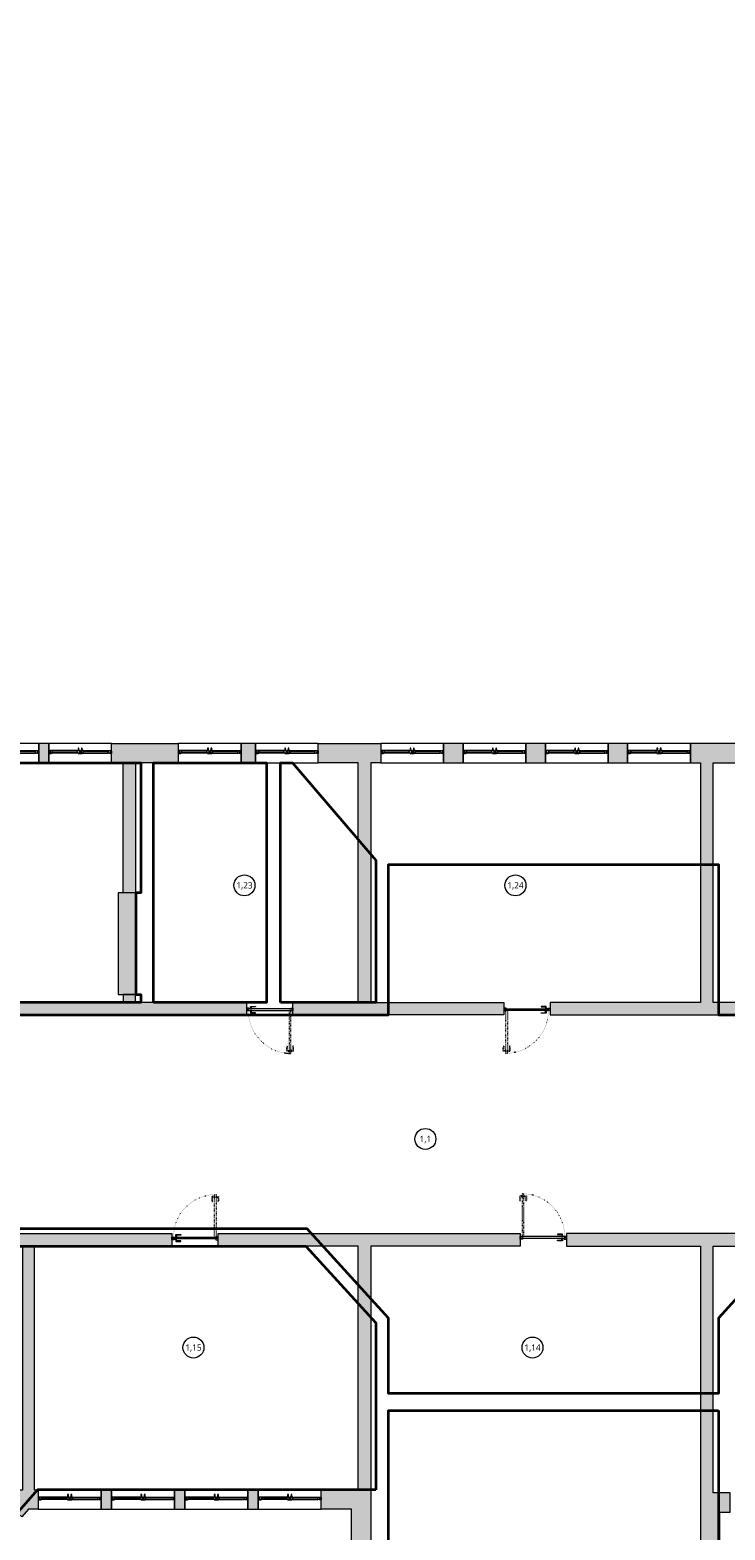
# Model space of a CAD drawing. Header units: millimetres. Extents: x -221 to 149158, y -114258 to 0.
# Tile 154 of 219: x 96853 to 98511, y -54847 to -51272. Entities that reach past the tile are written whole.
import ezdxf
from ezdxf.enums import TextEntityAlignment as Align

# ---------------------------------------------------------------- set-up
doc = ezdxf.new("R2010")
doc.units = ezdxf.units.MM
doc.linetypes.add('ACAD_ISO03W100', pattern=[30, 12, -18])
doc.linetypes.add('ACAD_ISO07W100', pattern=[3, 0, -3])
doc.layers.get('0').update_dxf_attribs({"lineweight": 0})
doc.layers.add('A-przekrycieram.ART', color=7, linetype='Continuous', lineweight=0, true_color=0xffffff)
for name, color, linetype, lineweight in [('opis..KF', 250, 'Continuous', 15), ('powierzchnie', 21, 'Continuous', 50), ('stolarka_arch', 250, 'Continuous', 5), ('wymiar..KF', 12, 'Continuous', 5), ('wypełnienie istn..KF', 250, 'Continuous', 0), ('ściany ist..KF', 61, 'Continuous', 5)]:
    doc.layers.add(name, color=color, linetype=linetype, lineweight=lineweight)
doc.styles.add('ARCH', font='segoeuil.ttf')
doc.styles.add('DIM', font='simplex.shx', dxfattribs={"width": 0.6})
doc.dimstyles.new('100-STD', dxfattribs={"dimscale": 10, "dimtxt": 1.3, "dimasz": 0.15, "dimexe": 5, "dimexo": 10, "dimgap": 0.4, "dimtad": 1, "dimdec": 1, "dimrnd": 0.5, "dimdsep": 46, "dimtxsty": 'DIM', "dimblk": 'KR21', "dimcen": 1, "dimdle": 10, "dimse1": 1, "dimse2": 1, "dimclrd": 256, "dimclre": 256, "dimclrt": 256, "dimadec": 0, "dimazin": 0, "dimtfac": 1, "dimtdec": 1, "dimtmove": 2, "dimatfit": 3, "dimldrblk": 'KR21', "dimfxl": 1, "dimtvp": 5.6, "dimtolj": 1, "dimtzin": 2, "dimarcsym": 0})

# ---------------------------------------------------------------- blocks, each defined once
blk = doc.blocks.new('KR21')
at = {"ltscale": 100}
blk.add_line((0, -5), (0, 5), dxfattribs=at)
at = {"ltscale": 100, "const_width": 0.84}
blk.add_lwpolyline([(-2.5, -2.5), (2.6, 2.6)], dxfattribs=at)
blk = doc.blocks.new('*D582')
at = {"layer": 'Defpoints', "color": 0, "linetype": 'ByBlock', "transparency": 16777216}
for p in [(0, -54123.3), (135331.4, -54123.3), (135533.8, -54575.5)]:
    blk.add_point(p, dxfattribs=at)
at = {"layer": 'wymiar..KF', "linetype": 'Continuous', "lineweight": -2, "transparency": 16777216}
blk.add_line((135331.4, -54574), (135331.4, -54124.8), dxfattribs=at)
at = {"layer": 'wymiar..KF', "linetype": 'ByBlock', "lineweight": -2, "transparency": 16777216, "xscale": 1.5, "yscale": 1.5, "zscale": 1.5}
for p, rotation in [((135331.4, -54123.3), 90), ((135331.4, -54575.5), 270)]:
    blk.add_blockref('KR21', p, dxfattribs=dict(at, rotation=rotation))
at = {"layer": 'wymiar..KF', "linetype": 'ByBlock', "transparency": 16777216, "insert": (135320.9, -54349.4), "char_height": 13, "attachment_point": 5, "rotation": 90, "style": 'DIM'}
blk.add_mtext('\\A1;452', dxfattribs=at)
blk = doc.blocks.new('*D583')
at = {"layer": 'Defpoints', "color": 0, "linetype": 'ByBlock', "transparency": 16777216}
for p in [(-202.4, -53646.3), (135612.3, -53646.3), (0, -54123.3)]:
    blk.add_point(p, dxfattribs=at)
at = {"layer": 'wymiar..KF', "linetype": 'Continuous', "lineweight": -2, "transparency": 16777216}
blk.add_line((-202.4, -54121.8), (-202.4, -53647.8), dxfattribs=at)
at = {"layer": 'wymiar..KF', "linetype": 'ByBlock', "lineweight": -2, "transparency": 16777216, "xscale": 1.5, "yscale": 1.5, "zscale": 1.5}
for p, rotation in [((-202.4, -53646.3), 90), ((-202.4, -54123.3), 270)]:
    blk.add_blockref('KR21', p, dxfattribs=dict(at, rotation=rotation))
at = {"layer": 'wymiar..KF', "linetype": 'ByBlock', "transparency": 16777216, "insert": (-212.9, -53884.8), "char_height": 13, "attachment_point": 5, "rotation": 90, "style": 'DIM'}
blk.add_mtext('\\A1;477', dxfattribs=at)
blk = doc.blocks.new('*D916')
at = {"layer": 'Defpoints', "color": 0, "linetype": 'ByBlock', "lineweight": 40, "transparency": 16777216}
for p in [(0, -51958.3), (46.3, -52014.3), (109348.9, -52014.3)]:
    blk.add_point(p, dxfattribs=at)
at = {"layer": 'wymiar..KF', "linetype": 'Continuous', "lineweight": -2, "transparency": 16777216}
blk.add_line((46.3, -51959.8), (46.3, -52012.8), dxfattribs=at)
at = {"layer": 'wymiar..KF', "linetype": 'ByBlock', "lineweight": -2, "transparency": 16777216, "xscale": 1.5, "yscale": 1.5, "zscale": 1.5}
for p, rotation in [((46.3, -51958.3), 90), ((46.3, -52014.3), 270)]:
    blk.add_blockref('KR21', p, dxfattribs=dict(at, rotation=rotation))
at = {"layer": 'wymiar..KF', "linetype": 'ByBlock', "transparency": 16777216, "insert": (35.8, -51986.3), "char_height": 13, "attachment_point": 5, "rotation": 90, "style": 'DIM'}
blk.add_mtext('\\A1;56', dxfattribs=at)
blk = doc.blocks.new('*U998')
at = {"layer": 'stolarka_arch', "lineweight": 0}
blk.add_lwpolyline([(0, 0), (150, 0), (150, -46), (0, -46)], close=True, dxfattribs=at)
at = {"layer": 'stolarka_arch'}
for points in [[(0, -22), (6, -22), (6, -23), (3, -23), (3, -28), (0, -28)], [(3, -23), (8, -23), (8, -29), (2, -29), (2, -28), (3, -28)], [(8, -26), (68, -26), (68, -23), (8, -23)], [(8, -26), (68, -26), (68, -29), (8, -29)], [(73, -23), (68, -23), (68, -29), (74, -29), (74, -28), (73, -28)], [(73, -30), (69, -30), (69, -29), (73, -29)], [(70, -22), (80, -22), (80, -23), (77, -23), (77, -28), (73, -28), (73, -23), (70, -23)], [(72, -35), (70, -35), (70, -30), (72, -30)], [(77, -23), (82, -23), (82, -29), (76, -29), (76, -28), (77, -28)], [(81, -30), (77, -30), (77, -29), (81, -29)], [(80, -35), (78, -35), (78, -30), (80, -30)], [(142, -26), (82, -26), (82, -23), (142, -23)], [(142, -26), (82, -26), (82, -29), (142, -29)], [(147, -23), (142, -23), (142, -29), (148, -29), (148, -28), (147, -28)], [(150, -22), (144, -22), (144, -23), (147, -23), (147, -28), (150, -28)]]:
    blk.add_lwpolyline(points, close=True, dxfattribs=at)
blk = doc.blocks.new('*U650')
at = {"layer": 'stolarka_arch', "linetype": 'ACAD_ISO03W100', "lineweight": 0, "ltscale": 0.1}
for points in [[(3.5, 97), (-1.5, 97), (-1.5, 85), (-0.5, 85), (-0.5, 95), (3.5, 95)], [(3.5, 98), (3.5, 94), (4.5, 94), (4.5, 98)], [(4.5, 102), (4.5, 0), (8.5, 0), (8.5, 102)], [(9.5, 98), (9.5, 94), (8.5, 94), (8.5, 98)], [(9.5, 97), (14.5, 97), (14.5, 85), (13.5, 85), (13.5, 95), (9.5, 95)]]:
    blk.add_lwpolyline(points, close=True, dxfattribs=at)
at = {"layer": 'stolarka_arch'}
for points in [[(5, -4), (5, -6), (0, -6), (0, 0), (4, 0), (4, -4), (5, -4)], [(106, 0), (4, 0), (4, -4), (106, -4)], [(101, 1), (101, 6), (89, 6), (89, 5), (99, 5), (99, 1)], [(102, 1), (98, 1), (98, 0), (102, 0)], [(105, -4), (105, -6), (110, -6), (110, 0), (106, 0), (106, -4), (105, -4)], [(101, -5), (101, -10), (89, -10), (89, -9), (99, -9), (99, -5)], [(102, -5), (98, -5), (98, -4), (102, -4)]]:
    blk.add_lwpolyline(points, close=True, dxfattribs=at)
blk.add_circle((4, 0.5), 0.5, dxfattribs=at)
at = {"layer": 'stolarka_arch', "linetype": 'ACAD_ISO07W100', "lineweight": 0, "ltscale": 0.5}
blk.add_arc((4, 0), 102, 0, 89.6506, dxfattribs=at)
blk = doc.blocks.new('*U1061')
at = {"layer": 'stolarka_arch', "lineweight": 0}
blk.add_lwpolyline([(0, 0), (150, 0), (150, -46), (0, -46)], close=True, dxfattribs=at)
at = {"layer": 'stolarka_arch'}
for points in [[(0, -22), (6, -22), (6, -23), (3, -23), (3, -28), (0, -28)], [(3, -23), (8, -23), (8, -29), (2, -29), (2, -28), (3, -28)], [(8, -26), (68, -26), (68, -23), (8, -23)], [(8, -26), (68, -26), (68, -29), (8, -29)], [(73, -23), (68, -23), (68, -29), (74, -29), (74, -28), (73, -28)], [(73, -30), (69, -30), (69, -29), (73, -29)], [(70, -22), (80, -22), (80, -23), (77, -23), (77, -28), (73, -28), (73, -23), (70, -23)], [(72, -35), (70, -35), (70, -30), (72, -30)], [(77, -23), (82, -23), (82, -29), (76, -29), (76, -28), (77, -28)], [(81, -30), (77, -30), (77, -29), (81, -29)], [(80, -35), (78, -35), (78, -30), (80, -30)], [(142, -26), (82, -26), (82, -23), (142, -23)], [(142, -26), (82, -26), (82, -29), (142, -29)], [(147, -23), (142, -23), (142, -29), (148, -29), (148, -28), (147, -28)], [(150, -22), (144, -22), (144, -23), (147, -23), (147, -28), (150, -28)]]:
    blk.add_lwpolyline(points, close=True, dxfattribs=at)
blk = doc.blocks.new('*U999')
at = {"layer": 'stolarka_arch', "lineweight": 0}
blk.add_lwpolyline([(0, 0), (150, 0), (150, -46), (0, -46)], close=True, dxfattribs=at)
at = {"layer": 'stolarka_arch'}
for points in [[(0, -22), (6, -22), (6, -23), (3, -23), (3, -28), (0, -28)], [(3, -23), (8, -23), (8, -29), (2, -29), (2, -28), (3, -28)], [(8, -26), (68, -26), (68, -23), (8, -23)], [(8, -26), (68, -26), (68, -29), (8, -29)], [(73, -23), (68, -23), (68, -29), (74, -29), (74, -28), (73, -28)], [(73, -30), (69, -30), (69, -29), (73, -29)], [(70, -22), (80, -22), (80, -23), (77, -23), (77, -28), (73, -28), (73, -23), (70, -23)], [(72, -35), (70, -35), (70, -30), (72, -30)], [(77, -23), (82, -23), (82, -29), (76, -29), (76, -28), (77, -28)], [(81, -30), (77, -30), (77, -29), (81, -29)], [(80, -35), (78, -35), (78, -30), (80, -30)], [(142, -26), (82, -26), (82, -23), (142, -23)], [(142, -26), (82, -26), (82, -29), (142, -29)], [(147, -23), (142, -23), (142, -29), (148, -29), (148, -28), (147, -28)], [(150, -22), (144, -22), (144, -23), (147, -23), (147, -28), (150, -28)]]:
    blk.add_lwpolyline(points, close=True, dxfattribs=at)
blk = doc.blocks.new('*U985')
at = {"layer": 'stolarka_arch', "lineweight": 0}
blk.add_lwpolyline([(0, 0), (150, 0), (150, -46), (0, -46)], close=True, dxfattribs=at)
at = {"layer": 'stolarka_arch'}
for points in [[(0, -22), (6, -22), (6, -23), (3, -23), (3, -28), (0, -28)], [(3, -23), (8, -23), (8, -29), (2, -29), (2, -28), (3, -28)], [(8, -26), (68, -26), (68, -23), (8, -23)], [(8, -26), (68, -26), (68, -29), (8, -29)], [(73, -23), (68, -23), (68, -29), (74, -29), (74, -28), (73, -28)], [(73, -30), (69, -30), (69, -29), (73, -29)], [(70, -22), (80, -22), (80, -23), (77, -23), (77, -28), (73, -28), (73, -23), (70, -23)], [(72, -35), (70, -35), (70, -30), (72, -30)], [(77, -23), (82, -23), (82, -29), (76, -29), (76, -28), (77, -28)], [(81, -30), (77, -30), (77, -29), (81, -29)], [(80, -35), (78, -35), (78, -30), (80, -30)], [(142, -26), (82, -26), (82, -23), (142, -23)], [(142, -26), (82, -26), (82, -29), (142, -29)], [(147, -23), (142, -23), (142, -29), (148, -29), (148, -28), (147, -28)], [(150, -22), (144, -22), (144, -23), (147, -23), (147, -28), (150, -28)]]:
    blk.add_lwpolyline(points, close=True, dxfattribs=at)
blk = doc.blocks.new('nr pom')
at = {"layer": 'opis..KF', "lineweight": 20}
blk.add_circle((0, 0), 25, dxfattribs=at)
at = {"layer": 'opis..KF', "style": 'ARCH'}
blk.add_attdef('00', text='', height=15, dxfattribs=at).set_placement((0, 0), align=Align.MIDDLE_CENTER)
blk = doc.blocks.new('*U1674')
at = {"layer": 'A-przekrycieram.ART'}
h = blk.add_hatch(color=256, dxfattribs=at)
h.dxf.hatch_style = 1
h.paths.add_polyline_path([(0, 4200), (5940, 4200), (5940, 0), (0, 0)])
h.paths.add_polyline_path([(200, 4100), (5840, 4100), (5840, 100), (200, 100)], flags=16)

msp = doc.modelspace()

# ---------------------------------------------------------------- hatches: boundary and pattern name
at = {"layer": 'wypełnienie istn..KF', "true_color": 0xc8c8c8}
h = msp.add_hatch(color=9, dxfattribs=at)
h.dxf.hatch_style = 1
h.paths.add_polyline_path([(95819.07, -51363.29), (94793.07, -51363.29), (94793.07, -52196.19), (94839.07, -52196.19), (94839.07, -52000.29), (94943.07, -52000.29), (94943.07, -51970.29), (94943.07, -51959.29), (94839.07, -51959.29), (94839.07, -51409.29), (95773.07, -51409.29), (95773.07, -51970.29), (95566.62, -51970.29), (95566.62, -52000.29), (95773.07, -52000.29), (95773.07, -52152.78), (95819.07, -52152.78)])
h.paths.add_polyline_path([(95566.62, -51958.27), (95363.62, -51958.27), (95363.62, -52014.27), (95566.62, -52014.27)], flags=17)
h.paths.add_polyline_path([(95363.62, -51970.29), (95063.03, -51970.29), (95063.03, -52000.29), (95174.91, -52000.29), (95174.91, -52256.82), (95204.91, -52256.82), (95204.91, -52000.29), (95363.62, -52000.29)])
h.paths.add_polyline_path([(94953.04, -51970.29), (94943.07, -51970.29), (94943.07, -52000.29), (94953.04, -52000.29)], flags=17)
h.paths.add_polyline_path([(94839.07, -52346.19), (94793.07, -52346.19), (94793.07, -52367.67), (94839.07, -52367.67)])
h.paths.add_polyline_path([(94839.07, -52517.67), (94793.07, -52517.67), (94793.07, -52539.15), (94839.07, -52539.15)])
h.paths.add_polyline_path([(94839.07, -52689.15), (94793.07, -52689.15), (94793.07, -52710.63), (94839.07, -52710.63)])
h.paths.add_polyline_path([(94839.07, -52860.63), (94793.07, -52860.63), (94793.07, -52882.1), (94839.07, -52882.1)])
h.paths.add_polyline_path([(94839.07, -53032.1), (94793.07, -53032.1), (94793.07, -53053.58), (94839.07, -53053.58)])
h.paths.add_polyline_path([(94839.07, -53203.58), (94793.07, -53203.58), (94793.07, -53225.06), (94839.07, -53225.06)])
h.paths.add_polyline_path([(94839.07, -53375.06), (94793.07, -53375.06), (94793.07, -53396.54), (94839.07, -53396.54)])
h.paths.add_polyline_path([(94839.07, -53546.54), (94793.07, -53546.54), (94793.07, -53646.29), (94871.35, -53646.29), (94871.35, -53664.91), (94917.35, -53664.91), (94917.35, -53600.29), (94839.07, -53600.29)])
h.paths.add_polyline_path([(95204.91, -53589.29), (95174.91, -53589.29), (95174.91, -53619.29), (95204.91, -53619.29)])
h.paths.add_polyline_path([(95379.17, -54140.29), (94917.35, -54140.29), (94917.35, -54103.29), (94871.35, -54103.29), (94871.35, -54123.29), (94792.89, -54123.29), (94792.89, -54575.52), (95015.63, -54797.35), (95165.58, -54797.35), (95165.58, -54751.35), (95034.63, -54751.35), (94838.89, -54556.41), (94838.89, -54170.3), (95379.17, -54170.3)])
h.paths.add_polyline_path([(95081.07, -54276.32), (94969.07, -54276.32), (94969.07, -54317.32), (95081.07, -54317.32)], flags=17)
h.paths.add_polyline_path([(95419.38, -54751.35), (95315.58, -54751.35), (95315.58, -54797.35), (95419.38, -54797.35)])
h.paths.add_polyline_path([(95797.5, -54751.32), (95776.89, -54751.32), (95776.89, -54170.3), (96189.72, -54170.3), (96189.72, -54140.29), (95489.17, -54140.29), (95489.17, -54170.3), (95746.89, -54170.3), (95746.92, -54751.32), (95569.38, -54751.32), (95569.38, -54797.32), (95797.5, -54797.32)])
h.paths.add_polyline_path([(95855.41, -54179.3), (95814.91, -54179.3), (95814.91, -54323.3), (95855.41, -54323.3)], flags=17)
h.paths.add_polyline_path([(95972.61, -54751.31), (95947.5, -54751.31), (95947.5, -54797.31), (95972.61, -54797.31)], flags=17)
h.paths.add_polyline_path([(96147.72, -54751.31), (96122.61, -54751.31), (96122.61, -54797.31), (96147.72, -54797.31)], flags=17)
h.paths.add_polyline_path([(96322.83, -54751.3), (96297.72, -54751.3), (96297.72, -54797.3), (96322.83, -54797.3)])
h.paths.add_polyline_path([(96530.27, -54751.29), (96523.96, -54751.59), (96523.96, -54453.3), (96568.41, -54453.3), (96568.41, -54276), (96523.96, -54276), (96523.96, -54179.3), (96496.96, -54179.3), (96496.96, -54751.29), (96472.83, -54751.3), (96472.83, -54797.68), (96508.57, -54797.29), (96520.04, -54811.21), (96555.39, -54782.02)])
h.paths.add_polyline_path([(96733.72, -54927.58), (96699.25, -54897.02), (96673.91, -54925.61), (96650.9, -54897.69), (96615.43, -54926.97), (96672.63, -54996.39)])
h.paths.add_polyline_path([(96872.43, -54751.27), (96862.71, -54751.27), (96862.68, -54170.3), (97191.57, -54170.3), (97191.57, -54140.29), (96808.29, -54140.29), (96808.29, -54170.3), (96835.68, -54170.3), (96835.68, -54751.28), (96828.47, -54751.28), (96798.79, -54784.76), (96833.26, -54815.36), (96849.16, -54797.28), (96872.43, -54797.27)])
h.paths.add_polyline_path([(97047.54, -54751.27), (97022.43, -54751.27), (97022.43, -54797.27), (97047.54, -54797.27)], flags=17)
h.paths.add_polyline_path([(97222.64, -54751.26), (97197.54, -54751.26), (97197.54, -54797.26), (97222.64, -54797.26)])
h.paths.add_polyline_path([(97397.75, -54751.25), (97372.64, -54751.25), (97372.64, -54797.25), (97397.75, -54797.25)], flags=17)
h.paths.add_polyline_path([(97665.99, -54170.3), (98022.84, -54170.3), (98022.84, -54140.29), (98020.65, -54140.29), (97301.57, -54140.29), (97301.57, -54170.3), (97635.99, -54170.3), (97635.99, -54751.25), (97547.75, -54751.25), (97547.75, -54797.25), (97619.99, -54797.24), (97619.99, -54924.3), (97689.99, -54924.3), (97689.99, -54878.3), (97665.99, -54878.3)])
h.paths.add_polyline_path([(97886.32, -54878.3), (97839.99, -54878.3), (97839.99, -54924.3), (97886.32, -54924.3)], flags=17)
h.paths.add_polyline_path([(98082.65, -54878.3), (98036.32, -54878.3), (98036.32, -54924.3), (98082.65, -54924.3)])
h.paths.add_polyline_path([(98278.98, -54878.3), (98232.65, -54878.3), (98232.65, -54924.3), (98278.98, -54924.3)], flags=17)
h.paths.add_polyline_path([(98499.1, -54804.3), (98523.75, -54804.3), (98523.75, -54758.3), (98483.37, -54758.3), (98483.37, -54170.3), (98763.13, -54170.3), (98763.13, -54140.29), (98132.84, -54140.29), (98132.84, -54170.3), (98452.99, -54170.3), (98452.99, -54878.3), (98428.99, -54878.3), (98428.99, -54924.3), (98498.99, -54924.3)])
h.paths.add_polyline_path([(98698.86, -54758.3), (98673.75, -54758.3), (98673.75, -54804.3), (98698.86, -54804.3)], flags=17)
h.paths.add_polyline_path([(98873.97, -54758.31), (98848.86, -54758.31), (98848.86, -54804.31), (98873.97, -54804.31)])
h.paths.add_polyline_path([(99049.07, -54758.32), (99023.97, -54758.32), (99023.97, -54804.32), (99049.07, -54804.32)], flags=17)
h.paths.add_polyline_path([(99261.68, -54758.3), (99255.37, -54758.3), (99255.37, -54170.3), (99311.37, -54170.3), (99311.37, -54140.29), (98873.13, -54140.29), (98873.13, -54170.3), (99228.37, -54170.3), (99228.37, -54758.31), (99199.07, -54758.32), (99199.07, -54804.32), (99241.01, -54804.32), (99256.75, -54822.07), (99291.3, -54791.7)])
h.paths.add_polyline_path([(99474.65, -54933.92), (99439.18, -54904.63), (99416.17, -54932.55), (99390.83, -54903.96), (99356.41, -54934.48), (99417.45, -55003.33)])
h.paths.add_polyline_path([(99724.54, -54758.3), (99594.09, -54758.3), (99594.09, -54170.3), (99951.32, -54170.3), (99951.32, -54140.29), (99421.4, -54140.29), (99421.4, -54170.3), (99567.09, -54170.3), (99567.09, -54758.3), (99559.76, -54758.3), (99534.57, -54788.86), (99570.04, -54818.15), (99581.46, -54804.3), (99724.54, -54804.3)])
h.paths.add_polyline_path([(99977.45, -54758.3), (99874.54, -54758.3), (99874.54, -54804.3), (99977.45, -54804.3)])
h.paths.add_polyline_path([(100224.61, -54758.3), (100127.45, -54758.3), (100127.45, -54804.3), (100224.61, -54804.3)], flags=17)
h.paths.add_polyline_path([(100466.02, -54758.3), (100374.61, -54758.3), (100374.61, -54804.3), (100466.02, -54804.3)], flags=17)
h.paths.add_polyline_path([(100804.82, -54758.3), (100686.95, -54758.3), (100686.95, -54170.29), (100726.39, -54170.3), (100726.39, -54140.29), (100061.38, -54140.29), (100061.38, -54170.3), (100669.09, -54170.3), (100669.09, -54758.3), (100616.02, -54758.3), (100616.02, -54804.3), (100804.82, -54804.3)])
h.paths.add_polyline_path([(101259.95, -54582.38), (101259.95, -54123.81), (101169.95, -54123.81), (101169.95, -54110.8), (101123.95, -54110.8), (101123.95, -54140.29), (100963.95, -54140.29), (100963.95, -54170.3), (101213.95, -54169.81), (101213.95, -54563.29), (101018.44, -54758.3), (100954.82, -54758.3), (100954.82, -54804.3), (101037.46, -54804.3)])
h.paths.add_polyline_path([(100963.95, -54131.79), (100852.95, -54131.79), (100852.95, -54140.29), (100852.95, -54172.29), (100963.95, -54172.29), (100963.95, -54170.3)])
h.paths.add_polyline_path([(100852.95, -54140.29), (100836.39, -54140.29), (100836.39, -54170.3), (100852.95, -54170.3)])
h.paths.add_polyline_path([(101257.95, -53585.69), (101211.95, -53585.69), (101211.95, -53609.29), (100429.95, -53609.29), (100429.95, -53386.18), (100399.95, -53386.18), (100399.95, -53649.29), (101123.95, -53649.29), (101123.95, -53672.42), (101169.95, -53672.42), (101169.95, -53655.29), (101257.95, -53655.29)])
h.paths.add_polyline_path([(99886.95, -53589.29), (99856.95, -53589.29), (99856.95, -53619.29), (99886.95, -53619.29)])
h.paths.add_polyline_path([(101257.95, -53209.01), (101211.95, -53209.01), (101211.95, -53257.37), (101257.95, -53257.37)], flags=17)
h.paths.add_polyline_path([(101257.95, -53407.37), (101211.95, -53407.37), (101211.95, -53435.69), (101257.95, -53435.69)], flags=17)
h.paths.add_polyline_path([(101257.95, -52987.29), (101045.95, -52987.29), (101045.95, -52930.84), (100999.95, -52930.84), (100999.95, -53003.29), (100434.45, -53003.29), (100434.45, -53010.79), (100399.95, -53010.79), (100399.95, -53276.18), (100429.95, -53276.18), (100429.95, -53033.29), (101211.95, -53033.29), (101211.95, -53059.01), (101257.95, -53059.01)])
h.paths.add_polyline_path([(100434.45, -52804.79), (100393.95, -52804.79), (100393.95, -53010.79), (100434.45, -53010.79)])
h.paths.add_polyline_path([(100429.95, -52678.78), (100399.95, -52678.78), (100399.95, -52804.79), (100429.95, -52804.79)])
h.paths.add_polyline_path([(101045.95, -52755.84), (100999.95, -52755.84), (100999.95, -52780.84), (101045.95, -52780.84)])
h.paths.add_polyline_path([(101045.95, -52580.84), (100999.95, -52580.84), (100999.95, -52605.84), (101045.95, -52605.84)])
h.paths.add_polyline_path([(101045.95, -52351.74), (100999.95, -52351.74), (100999.95, -52355.37), (100429.95, -52355.37), (100429.95, -52242.79), (100420.45, -52242.79), (100420.45, -52201.29), (100429.95, -52201.29), (100429.95, -51833.89), (100399.95, -51833.89), (100399.95, -52568.78), (100429.95, -52568.78), (100429.95, -52376.79), (100999.95, -52376.79), (100999.95, -52430.84), (101045.95, -52430.84)])
h.paths.add_polyline_path([(100565.45, -52201.29), (100420.45, -52201.29), (100420.45, -52242.79), (100565.45, -52242.79)], flags=17)
h.paths.add_polyline_path([(101045.95, -52179.79), (100999.95, -52179.79), (100999.95, -52201.74), (101045.95, -52201.74)], flags=17)
h.paths.add_polyline_path([(101045.95, -52007.83), (100999.95, -52007.83), (100999.95, -52029.79), (101045.95, -52029.79)], flags=17)
h.paths.add_polyline_path([(101045.95, -51835.87), (100999.95, -51835.87), (100999.95, -51857.83), (101045.95, -51857.83)], flags=17)
h.paths.add_polyline_path([(101045.95, -51619.37), (100999.95, -51619.37), (100999.95, -51685.87), (101045.95, -51685.87)], flags=17)
h.paths.add_polyline_path([(101045.95, -51363.29), (99241.95, -51363.29), (99241.95, -51469.37), (99287.95, -51469.37), (99287.95, -51409.29), (99857.95, -51409.29), (99857.95, -51609.29), (99857.95, -51649.79), (99857.95, -51724.07), (99887.95, -51724.07), (99887.95, -51409.29), (100399.95, -51409.29), (100399.95, -51724.07), (100429.95, -51724.07), (100429.95, -51409.29), (100999.95, -51409.29), (100999.95, -51469.37), (101045.95, -51469.37)])
h.paths.add_polyline_path([(99554.95, -51634.79), (99287.95, -51634.79), (99287.95, -51619.37), (99241.95, -51619.37), (99241.95, -51685.87), (99287.95, -51685.87), (99287.95, -51649.79), (99554.95, -51649.79)], flags=17)
h.paths.add_polyline_path([(99857.95, -51609.29), (99773.95, -51609.29), (99773.95, -51649.79), (99857.95, -51649.79)], flags=17)
h.paths.add_polyline_path([(99666.95, -51609.29), (99554.95, -51609.29), (99554.95, -51649.79), (99666.95, -51649.79)], flags=17)
h.paths.add_polyline_path([(99287.95, -52351.74), (99241.95, -52351.74), (99241.95, -52373.7), (99287.95, -52373.7)])
h.paths.add_polyline_path([(99287.95, -52179.79), (99241.95, -52179.79), (99241.95, -52201.74), (99287.95, -52201.74)])
h.paths.add_polyline_path([(99287.95, -52007.83), (99241.95, -52007.83), (99241.95, -52029.79), (99287.95, -52029.79)])
h.paths.add_polyline_path([(99287.95, -51835.87), (99241.95, -51835.87), (99241.95, -51857.83), (99287.95, -51857.83)])
h.paths.add_polyline_path([(99923.95, -51997.29), (99887.95, -51997.29), (99883.95, -51997.29), (99883.95, -52142.29), (99923.95, -52142.29)])
h.paths.add_polyline_path([(99883.95, -51997.29), (99887.95, -51997.29), (99887.95, -51834.07), (99857.95, -51834.07), (99857.95, -52556.79), (99858.45, -52556.79), (99858.45, -52597.29), (99857.95, -52628.53), (99887.95, -52628.53), (99887.95, -52142.29), (99883.95, -52142.29)])
h.paths.add_polyline_path([(99858.45, -52556.79), (99682.45, -52556.79), (99682.45, -52597.29), (99858.45, -52597.29)])
h.paths.add_polyline_path([(99682.45, -52556.79), (99515.45, -52556.79), (99515.45, -52586.79), (99602.95, -52586.79), (99602.95, -52592.29), (99617.95, -52592.29), (99617.95, -52586.79), (99682.45, -52586.79)])
h.paths.add_polyline_path([(99515.45, -52556.79), (99338.45, -52556.79), (99338.45, -52597.29), (99515.45, -52597.29), (99515.45, -52586.79)])
h.paths.add_polyline_path([(99338.45, -52556.79), (99288.01, -52556.79), (99287.95, -52523.7), (99241.95, -52523.7), (99241.95, -52624.29), (99287.95, -52624.29), (99287.95, -52586.79), (99338.45, -52586.79)])
h.paths.add_polyline_path([(99887.95, -52738.53), (99857.95, -52738.53), (99857.95, -52781.29), (99617.95, -52781.29), (99617.95, -52702.29), (99602.95, -52702.29), (99602.95, -52781.29), (99287.95, -52781.29), (99287.95, -52774.29), (99241.95, -52774.29), (99241.95, -52804.29), (99287.95, -52804.29), (99287.95, -52796.29), (99602.95, -52796.29), (99602.95, -52799.29), (99617.95, -52799.29), (99617.95, -52796.29), (99857.95, -52796.29), (99857.95, -52841.2), (99887.95, -52841.2)])
h.paths.add_polyline_path([(99887.95, -52951.2), (99857.95, -52951.2), (99857.95, -52988.29), (99617.95, -52988.29), (99617.95, -52909.24), (99602.95, -52909.24), (99602.95, -52988.29), (99287.95, -52988.29), (99287.95, -52954.29), (99241.95, -52954.29), (99241.95, -52972.29), (99228.74, -52972.29), (99228.74, -53018.29), (99887.95, -53018.29)])
h.paths.add_polyline_path([(99078.74, -52972.29), (98982.47, -52972.29), (98982.47, -53018.29), (99046.81, -53018.29), (99046.81, -53589.29), (98758.45, -53589.29), (98758.45, -53619.29), (99076.95, -53619.29), (99076.95, -53018.29), (99078.74, -53018.29)])
h.paths.add_polyline_path([(98832.47, -52972.29), (98712.51, -52972.29), (98712.51, -53018.29), (98832.47, -53018.29)])
h.paths.add_polyline_path([(98562.51, -52972.29), (98428.99, -52972.29), (98428.99, -53018.29), (98452.99, -53018.12), (98452.99, -53589.84), (98093.8, -53589.29), (98093.8, -53619.29), (98648.45, -53619.29), (98648.45, -53589.29), (98483.37, -53589.29), (98483.37, -53018.29), (98562.51, -53018.29)])
h.paths.add_polyline_path([(97689.99, -52972.29), (97540.88, -52972.29), (97540.88, -53018.29), (97635.99, -53018.29), (97635.99, -53589.29), (97479.97, -53589.29), (97479.97, -53619.29), (97983.8, -53619.29), (97983.8, -53589.29), (97665.99, -53589.29), (97665.99, -53018.29), (97689.99, -53018.29)])
h.paths.add_polyline_path([(97886.32, -52972.29), (97839.99, -52972.29), (97839.99, -53018.29), (97886.32, -53018.29)], flags=17)
h.paths.add_polyline_path([(98082.65, -52972.29), (98036.32, -52972.29), (98036.32, -53018.29), (98082.65, -53018.29)])
h.paths.add_polyline_path([(98278.98, -52972.29), (98232.65, -52972.29), (98232.65, -53018.29), (98278.98, -53018.29)], flags=17)
h.paths.add_polyline_path([(97206.56, -52972.29), (97047.67, -52972.29), (97047.67, -53018.29), (97074.91, -53018.29), (97074.91, -53328.29), (97104.91, -53328.29), (97104.91, -53018.29), (97206.56, -53018.29)])
h.paths.add_polyline_path([(97390.88, -52972.29), (97356.56, -52972.29), (97356.56, -53018.29), (97390.88, -53018.29)])
h.paths.add_polyline_path([(97105.41, -53328.29), (97062.91, -53328.29), (97062.91, -53570.29), (97105.41, -53570.29)])
h.paths.add_polyline_path([(97369.97, -53589.29), (97104.91, -53589.29), (97104.91, -53570.29), (97074.91, -53570.29), (97074.91, -53589.29), (96681.16, -53589.29), (96681.16, -53619.29), (97369.97, -53619.29)])
h.paths.add_polyline_path([(96050.22, -52972.29), (95978.97, -52972.29), (95978.97, -53018.29), (95984.91, -53018.29), (95984.91, -53619.29), (96571.16, -53619.29), (96571.16, -53589.29), (96014.91, -53589.29), (96014.91, -53018.29), (96050.22, -53018.29)])
h.paths.add_polyline_path([(96215.15, -52972.29), (96200.22, -52972.29), (96200.22, -53018.29), (96215.15, -53018.29)], flags=17)
h.paths.add_polyline_path([(96388.49, -52972.29), (96365.15, -52972.29), (96365.15, -53018.29), (96388.49, -53018.29)], flags=17)
h.paths.add_polyline_path([(96556.94, -52972.29), (96538.49, -52972.29), (96538.49, -53018.29), (96556.94, -53018.29)], flags=17)
h.paths.add_polyline_path([(96724.33, -52972.29), (96706.94, -52972.29), (96706.94, -53018.29), (96724.33, -53018.29)])
h.paths.add_polyline_path([(96897.67, -52972.29), (96874.33, -52972.29), (96874.33, -53018.29), (96897.67, -53018.29)])
h.paths.add_polyline_path([(95819.07, -52302.78), (95773.07, -52302.78), (95773.07, -52316.08), (95819.07, -52316.08)])
h.paths.add_polyline_path([(95819.07, -52466.08), (95773.07, -52466.08), (95773.07, -52598.73), (95819.07, -52598.73)], flags=17)
h.paths.add_polyline_path([(95819.07, -52748.73), (95773.07, -52748.73), (95773.07, -52770.21), (95819.07, -52770.21)], flags=17)
h.paths.add_polyline_path([(95819.07, -52920.21), (95773.07, -52920.21), (95773.07, -52988.29), (95204.91, -52988.29), (95204.91, -52723.55), (95215.91, -52723.55), (95215.91, -52655.53), (95204.91, -52655.53), (95204.91, -52551.55), (95215.91, -52551.55), (95215.91, -52398.53), (95204.91, -52398.53), (95204.91, -52366.82), (95174.91, -52366.82), (95174.91, -53018.29), (95828.97, -53018.29), (95828.97, -52972.29), (95819.07, -52972.29)])
h.paths.add_polyline_path([(100180.95, -50910.29), (101280.95, -50910.29), (101280.95, -48483.29), (99297.95, -48483.29), (99297.95, -51363.29), (100180.95, -51363.29)])
h.paths.add_polyline_path([(100130.95, -51313.34), (99347.95, -51314.02), (99347.95, -48533.29), (101230.95, -48533.29), (101230.95, -50860.29), (100130.95, -50860.29)], flags=16)

# ---------------------------------------------------------------- linework, layer by layer
at = {"layer": 'powierzchnie', "linetype": 'ByBlock', "lineweight": 35}
for points in [[(96057.37, -53589.29), (96057.37, -53018.29), (97117.37, -53018.29), (97117.37, -53328.29), (97105.37, -53328.29), (97105.37, -53570.29), (97117.37, -53570.29), (97117.37, -53589.29), (96057.37, -53589.29)], [(97147.37, -53589.29), (97147.37, -53018.29), (97416.87, -53018.29), (97416.87, -53589.29), (97147.37, -53589.29)], [(97450.87, -53589.29), (97450.87, -53018.29), (97479.37, -53018.29), (97678.45, -53250.56), (97678.45, -53589.29), (97450.87, -53589.29)], [(95671.84, -54129.29), (95671.84, -54029.29), (95359.37, -53649.39), (95359.37, -53406.29), (95567.37, -53406.29), (95567.37, -53232.29), (95817.37, -53232.29), (95817.37, -53406.29), (96027.37, -53406.29), (96027.37, -53619.29), (97708.45, -53619.29), (97708.45, -53260.39), (98495.45, -53260.39), (98495.45, -53619.29), (99119.41, -53619.29)], [(98689.45, -54129.29), (98495.45, -54341.77), (98495.45, -54521.83), (97708.45, -54521.83), (97708.45, -54341.77), (97514.45, -54129.29), (95671.84, -54129.29)], [(97678.44, -54751.25), (96870.92, -54751.28), (96716.36, -54925.61), (96572.73, -54751.29), (95671.84, -54751.29), (95671.84, -54170.3), (96453.87, -54170.3), (96453.87, -54179.3), (96596.87, -54179.3), (96596.87, -54170.3), (97511.26, -54170.3), (97678.44, -54353.41), (97678.46, -54751.25)], [(98495.45, -54561.83), (98495.45, -54878.3), (97720.45, -54878.3), (97708.45, -54878.3), (97708.45, -54561.83), (98495.45, -54561.83)]]:
    msp.add_lwpolyline(points, dxfattribs=at)
at = {"layer": 'ściany ist..KF', "linetype": 'ByBlock'}
for points in [[(96874.33, -53018.29), (96897.67, -53018.29), (96897.67, -52972.29), (96874.33, -52972.29)], [(97356.56, -53018.29), (97390.88, -53018.29), (97390.88, -52972.29), (97356.56, -52972.29)], [(97839.99, -53018.29), (97886.32, -53018.29), (97886.32, -52972.29), (97839.99, -52972.29)], [(98036.32, -53018.29), (98082.65, -53018.29), (98082.65, -52972.29), (98036.32, -52972.29)], [(98232.65, -53018.29), (98278.98, -53018.29), (98278.98, -52972.29), (98232.65, -52972.29)], [(97062.91, -53570.29), (97105.41, -53570.29), (97105.41, -53328.29), (97062.91, -53328.29)], [(97022.43, -54797.27), (97047.54, -54797.27), (97047.54, -54751.27), (97022.43, -54751.27)], [(97197.54, -54797.26), (97222.64, -54797.26), (97222.64, -54751.26), (97197.54, -54751.26)], [(97372.64, -54797.25), (97397.75, -54797.25), (97397.75, -54751.25), (97372.64, -54751.25)]]:
    msp.add_lwpolyline(points, close=True, dxfattribs=at)
for points in [[(97074.91, -53328.29), (97074.91, -53018.29), (97047.67, -53018.29), (97047.67, -52972.29), (97206.56, -52972.29), (97206.56, -53018.29), (97104.91, -53018.29), (97104.91, -53328.29), (97074.91, -53328.29)], [(97540.88, -53018.29), (97540.88, -52972.29), (97689.99, -52972.29), (97689.99, -53018.29), (97665.99, -53018.29), (97665.99, -53589.29), (97983.8, -53589.29), (97983.8, -53619.29), (97479.97, -53619.29), (97479.97, -53589.29), (97635.99, -53589.29), (97635.99, -53018.29), (97540.88, -53018.29)], [(98093.8, -53619.29), (98648.45, -53619.29), (98648.45, -53589.29), (98483.37, -53589.29), (98483.37, -53018.29), (98562.51, -53018.29), (98562.51, -52972.29), (98428.99, -52972.29), (98428.99, -53018.29), (98452.99, -53018.12), (98452.99, -53589.84), (98093.8, -53589.29), (98093.8, -53619.29)], [(96681.16, -53619.29), (97369.97, -53619.29), (97369.97, -53589.29), (97104.91, -53589.29), (97104.91, -53570.29), (97074.91, -53570.29), (97074.91, -53589.29), (96681.16, -53589.29), (96681.16, -53619.29)], [(96833.26, -54815.36), (96798.79, -54784.76), (96828.47, -54751.28), (96835.68, -54751.28), (96835.68, -54170.3), (96808.29, -54170.3), (96808.29, -54140.29), (97191.57, -54140.29), (97191.57, -54170.3), (96862.68, -54170.3), (96862.71, -54751.27), (96872.43, -54751.27), (96872.43, -54797.27), (96849.16, -54797.28), (96833.26, -54815.36)], [(97301.57, -54170.3), (97301.57, -54140.29), (98020.65, -54140.29), (98022.84, -54140.29), (98022.84, -54170.3), (97665.99, -54170.3), (97665.99, -54878.3), (97689.99, -54878.3), (97689.99, -54924.3), (97619.99, -54924.3), (97619.99, -54797.24), (97547.75, -54797.25), (97547.75, -54751.25), (97635.99, -54751.25), (97635.99, -54170.3), (97301.57, -54170.3)], [(98428.99, -54924.3), (98498.99, -54924.3), (98499.1, -54804.3), (98523.75, -54804.3), (98523.75, -54758.3), (98483.37, -54758.3), (98483.37, -54170.3), (98763.13, -54170.3), (98763.13, -54140.29), (98132.84, -54140.29), (98132.84, -54170.3), (98452.99, -54170.3), (98452.99, -54878.3), (98428.99, -54878.3), (98428.99, -54924.3)]]:
    msp.add_lwpolyline(points, dxfattribs=at)

# ---------------------------------------------------------------- block references
at = {"xscale": 2, "yscale": 2, "zscale": 2}
msp.add_blockref('*U1674', (93022.86, -56225.76), dxfattribs=at)
at = {"layer": 'opis..KF', "color": 30}
for p, values in [((97364.68, -53310.32), {'00': '1,23'}), ((98011.31, -53310.32), {'00': '1,24'}), ((97796.32, -53914.82), {'00': '1,1'}), ((97242.97, -54412.01), {'00': '1,15'}), ((98051.92, -54412.01), {'00': '1,14'})]:
    msp.add_blockref('nr pom', p, dxfattribs=at).add_auto_attribs(values)
at = {"layer": 'stolarka_arch', "xscale": -1, "rotation": 180}
for name, p in [('*U985', (96724.33, -53018.29)), ('*U985', (96897.67, -53018.29)), ('*U985', (97206.56, -53018.29)), ('*U985', (97390.88, -53018.29)), ('*U985', (97689.99, -53018.29)), ('*U985', (97886.32, -53018.29)), ('*U985', (98082.65, -53018.29)), ('*U985', (98278.98, -53018.29)), ('*U650', (97983.8, -53608.86)), ('*U999', (96872.43, -54797.27)), ('*U998', (97047.54, -54797.28)), ('*U998', (97222.64, -54797.27)), ('*U1061', (97397.75, -54797.27))]:
    msp.add_blockref(name, p, dxfattribs=at)
at = {"layer": 'stolarka_arch', "rotation": 180}
msp.add_blockref('*U650', (97479.97, -53608.86), dxfattribs=at)
at = {"layer": 'stolarka_arch', "xscale": -1}
msp.add_blockref('*U650', (97301.57, -54148.86), dxfattribs=at)
at = {"layer": 'stolarka_arch'}
msp.add_blockref('*U650', (98022.84, -54147.36), dxfattribs=at)

# ---------------------------------------------------------------- dimensions: what is measured, and where the dimension line sits
at = {"layer": 'wymiar..KF', "linetype": 'ByBlock'}
for base, p1, p2, picture, middle in [((46.29, -52014.27), (0, -51958.27), (109348.87, -52014.27), '*D916', (35.79, -51986.27)), ((-202.42, -53646.29), (0, -54123.29), (135612.31, -53646.29), '*D583', (-212.92, -53884.79)), ((135331.42, -54123.29), (135533.84, -54575.52), (0, -54123.29), '*D582', (135320.92, -54349.41))]:
    dim = msp.add_linear_dim(base=base, p1=p1, p2=p2, angle=90, dimstyle='100-STD', override={"dimfxl": 8, "dimfxlon": 1}, dxfattribs=at)
    dim.commit()
    dim.dimension.update_dxf_attribs({"geometry": picture, "text_midpoint": middle})

doc.saveas('drawing.dxf')
